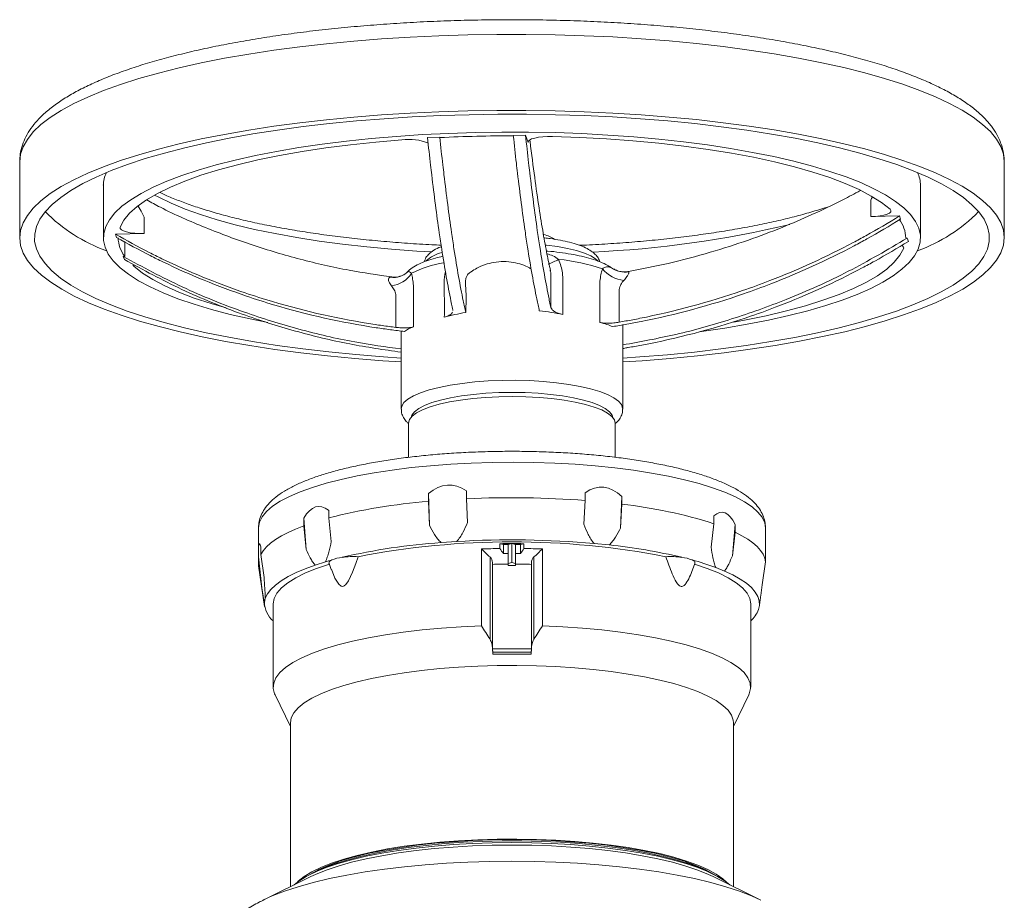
# Model space of a CAD drawing. Header units: millimetres. Extents: x 44 to 335, y -281 to 612.
# Tile 15 of 15: x 89 to 289, y 433 to 612. Entities that reach past the tile are written whole.
import ezdxf

# ---------------------------------------------------------------- set-up
doc = ezdxf.new("R2010")
doc.units = ezdxf.units.MM

msp = doc.modelspace()

# ---------------------------------------------------------------- linework, layer by layer
at = {"color": 7, "linetype": 'Continuous', "lineweight": 15}
for p, q in [((174.5, 587.64), (172.01, 587.58)), ((174.53, 587.56), (174.5, 587.64)), ((191.93, 588.04), (189.44, 587.98)), ((192.46, 586.53), (191.93, 588.04)), ((89.16, 582.66), (89.16, 567.2)), ((289.16, 567.2), (289.16, 582.66)), ((106.16, 577.83), (106.16, 567.2)), ((272.16, 567.2), (272.16, 577.83)), ((262.06, 571.5), (262.06, 574.84)), ((262.06, 571.5), (267.89, 571.64)), ((267.89, 571.64), (268.11, 571)), ((114.47, 568.05), (108.63, 567.92)), ((108.63, 567.92), (108.86, 567.27)), ((110.51, 566.42), (110.51, 563.41)), ((269.16, 567.12), (269.46, 567.13)), ((269.46, 567.13), (269.69, 566.48)), ((110.51, 563.41), (110.21, 563.41)), ((110.21, 563.41), (110.43, 562.76)), ((209.39, 561.12), (209.81, 560.85)), ((197.07, 553.06), (197.07, 559.72)), ((210.95, 556.72), (210.95, 550.06)), ((165.58, 549), (165.58, 555.66)), ((177.15, 552.59), (177.12, 552.43)), ((166.66, 548.28), (166.66, 532.43)), ((211.66, 532.43), (211.66, 549.57)), ((168.16, 529.53), (168.16, 522.61)), ((210.16, 522.61), (210.16, 529.53)), ((172.21, 515.25), (172.39, 508.82)), ((172.21, 513.66), (172.21, 515.25)), ((179.95, 515.78), (179.95, 514.19)), ((179.95, 514.19), (180.12, 509.35)), ((204.03, 513.83), (204.03, 515.43)), ((211.24, 508.25), (211.49, 514.68)), ((211.49, 514.68), (211.49, 513.08)), ((172.39, 508.82), (172.21, 513.66)), ((203.79, 509), (204.03, 513.83)), ((211.49, 513.08), (211.24, 508.25)), ((146.86, 508.68), (146.86, 510.27)), ((146.86, 510.27), (147.39, 503.9)), ((151.93, 511.87), (151.93, 510.28)), ((151.93, 510.28), (152.45, 505.5)), ((230.17, 509.13), (230.17, 510.73)), ((137.66, 508.28), (137.66, 503.34)), ((147.39, 503.9), (146.86, 508.68)), ((229.6, 504.37), (230.17, 509.13)), ((233.93, 502.63), (234.5, 508.99)), ((234.5, 508.99), (234.5, 507.39)), ((240.66, 503.34), (240.66, 508.28)), ((240.66, 508.22), (240.66, 508.28)), ((234.5, 507.39), (233.93, 502.63)), ((138.13, 504.45), (138.13, 502.86)), ((177.93, 505.51), (174.78, 505.3)), ((186.72, 505.06), (186.72, 504.08)), ((186.72, 505.06), (187.41, 504.89)), ((187.41, 504.89), (187.41, 503.07)), ((187.41, 504.89), (188.41, 504.89)), ((188.41, 504.89), (189.16, 505.08)), ((188.41, 504.89), (188.41, 503.04)), ((189.16, 505.08), (189.16, 501.22)), ((189.16, 505.08), (189.91, 504.89)), ((189.91, 504.89), (189.91, 503.04)), ((189.91, 504.89), (190.91, 504.89)), ((190.91, 504.89), (191.6, 505.06)), ((190.91, 504.89), (190.91, 503.07)), ((191.6, 504.08), (191.6, 505.06)), ((208.89, 504.8), (205.86, 505.1)), ((137.67, 500.79), (137.67, 502.38)), ((137.67, 502.38), (138.35, 496.11)), ((138.13, 502.86), (138.81, 498.18)), ((182.97, 503.99), (182.97, 488.37)), ((184.71, 485.64), (184.71, 502.36)), ((188.41, 503.04), (188.41, 501.02)), ((189.91, 501.02), (189.91, 503.04)), ((193.61, 502.36), (193.61, 485.64)), ((195.35, 488.37), (195.35, 503.99)), ((240.65, 501.35), (240.65, 502.95)), ((137.67, 500.79), (137.7, 500.57)), ((138.35, 496.11), (137.67, 500.79)), ((137.7, 500.57), (138.9, 492.33)), ((151.25, 501.38), (149.19, 500.73)), ((152.01, 501.03), (152.46, 499.85)), ((185.21, 501.21), (185.21, 483.74)), ((185.21, 501.21), (185.23, 500.87)), ((185.22, 483.69), (185.23, 500.87)), ((188.41, 501.02), (189.16, 501.22)), ((188.41, 500.63), (188.41, 501.02)), ((189.16, 501.22), (189.91, 501.02)), ((189.91, 500.63), (189.91, 501.02)), ((193.1, 500.87), (193.12, 501.21)), ((193.1, 500.87), (193.1, 483.69)), ((193.12, 483.74), (193.12, 501.21)), ((225.84, 499.78), (226.31, 501.03)), ((232.32, 499.51), (230.56, 500.22)), ((239.97, 496.7), (240.65, 501.35)), ((139.06, 493.98), (138.88, 493.14)), ((140.66, 492.82), (140.66, 475.92)), ((237.66, 475.92), (237.66, 492.82)), ((239.26, 491.67), (239.45, 492.51)), ((185.21, 483.74), (185.25, 482.6)), ((185.25, 483), (185.22, 483.69)), ((185.25, 482.6), (185.25, 483)), ((193.08, 482.6), (193.12, 483.74)), ((193.1, 483.69), (193.08, 483)), ((193.08, 483), (193.08, 482.6)), ((141.04, 474.35), (144.16, 467.94)), ((234.16, 467.94), (237.28, 474.35)), ((144.16, 468.67), (144.16, 435.4)), ((234.16, 435.4), (234.16, 468.67)), ((149.3, 438.44), (148.33, 437.96)), ((229.99, 437.96), (229.02, 438.44)), ((148.32, 437.45), (138.59, 432.64)), ((239.73, 432.64), (230.01, 437.45)), ((138.59, 432.64), (138.72, 432.71))]:
    msp.add_line(p, q, dxfattribs=at)
at = {"color": 8, "linetype": 'Continuous', "lineweight": 15}
for p, q in [((192.46, 586.7), (192.46, 586.53)), ((112.35, 561.77), (112.35, 561.41)), ((164.43, 559.17), (164.74, 559.17))]:
    msp.add_line(p, q, dxfattribs=at)
at = {"color": 8, "linetype": 'Continuous', "lineweight": 15, "flags": 128}
for points in [[(289.16, 582.66), (289.16, 582.69), (288.98, 584.22), (288.45, 585.75), (287.56, 587.26), (286.34, 588.76), (284.77, 590.24), (282.86, 591.7), (280.63, 593.12), (278.07, 594.5), (275.21, 595.84), (272.04, 597.14), (268.58, 598.38), (264.84, 599.57), (260.83, 600.71), (256.57, 601.77), (252.08, 602.77), (247.37, 603.7), (242.45, 604.56), (237.34, 605.34), (232.06, 606.03), (226.64, 606.65), (221.08, 607.18), (215.41, 607.63), (209.65, 607.99), (203.81, 608.26), (197.93, 608.44), (192.01, 608.53), (186.08, 608.53), (180.17, 608.43), (174.28, 608.25), (168.45, 607.98), (162.69, 607.61), (157.03, 607.16), (151.47, 606.63), (146.05, 606.01), (140.78, 605.31), (135.68, 604.53), (130.77, 603.67), (126.06, 602.73), (121.58, 601.73), (117.33, 600.66), (113.34, 599.53), (109.61, 598.34), (106.16, 597.09), (103, 595.79), (100.14, 594.45), (97.6, 593.06), (95.38, 591.64), (93.49, 590.19), (91.93, 588.71), (90.72, 587.2), (89.85, 585.69), (89.33, 584.16), (89.16, 582.66)], [(172.82, 564.32), (169.82, 564.5), (164.68, 564.88), (159.65, 565.34), (154.75, 565.9), (150, 566.53), (145.43, 567.25), (141.05, 568.04), (136.89, 568.91), (132.96, 569.85), (129.29, 570.86), (125.88, 571.92), (122.75, 573.04), (119.92, 574.22), (117.4, 575.44), (116.55, 575.89)], [(113.25, 573.6), (113.83, 572.62), (114.47, 571.39), (114.47, 571.39), (114.47, 571.39)], [(206.69, 562.46), (206.16, 562.93), (205.18, 563.53), (203.88, 564.09), (202.29, 564.59), (200.45, 565.03), (198.39, 565.41), (196.15, 565.7), (196.02, 565.71)], [(166.66, 532.4), (166.77, 533), (167.22, 533.72), (168.02, 534.42), (169.16, 535.09), (170.61, 535.72), (172.35, 536.3), (174.35, 536.81), (176.59, 537.26), (179.03, 537.63), (181.63, 537.91), (184.35, 538.12), (187.14, 538.23)], [(187.14, 538.23), (189.96, 538.25), (192.77, 538.18), (195.53, 538.01), (198.18, 537.76), (200.7, 537.43), (203.03, 537.01), (205.14, 536.53), (207, 535.98), (208.58, 535.37), (209.85, 534.72), (210.79, 534.03), (211.4, 533.31), (211.65, 532.59), (211.66, 532.42)], [(240.66, 508.28), (240.5, 509.32), (239.99, 510.42), (239.14, 511.5), (237.94, 512.55), (236.41, 513.58), (234.56, 514.57), (232.39, 515.52), (229.93, 516.42), (227.2, 517.27), (224.2, 518.05), (220.96, 518.76), (217.51, 519.41), (213.86, 519.98), (210.05, 520.46), (206.09, 520.87), (202.01, 521.19), (197.85, 521.42), (193.63, 521.56), (189.38, 521.61), (185.12, 521.57), (180.9, 521.44), (176.73, 521.21), (172.64, 520.9), (168.67, 520.51), (164.84, 520.03), (161.17, 519.47), (157.7, 518.83), (154.44, 518.12), (151.42, 517.35), (148.65, 516.51), (146.17, 515.62), (143.97, 514.67), (142.09, 513.68), (140.52, 512.66), (139.29, 511.61), (138.4, 510.53), (137.86, 509.44), (137.66, 508.33), (137.66, 508.28)], [(138.72, 432.71), (140.48, 433.51), (142.97, 434.47), (145.75, 435.38), (148.79, 436.24), (152.08, 437.02), (155.6, 437.74), (159.33, 438.39), (163.24, 438.95), (167.31, 439.44), (171.52, 439.84), (175.83, 440.15), (180.23, 440.38), (184.68, 440.52), (189.16, 440.56), (193.64, 440.52), (198.09, 440.38), (202.49, 440.15), (206.8, 439.84), (211.01, 439.44), (215.08, 438.95), (218.99, 438.39), (222.72, 437.74), (226.24, 437.02), (229.53, 436.24), (232.58, 435.38), (235.35, 434.47), (237.84, 433.51), (239.75, 432.64)]]:
    msp.add_lwpolyline(points, dxfattribs=at)
at = {"color": 7, "linetype": 'Continuous', "lineweight": 15, "flags": 128}
for points in [[(211.66, 541.98), (215.63, 542.24), (221.3, 542.69), (226.85, 543.23), (232.27, 543.85), (237.54, 544.55), (242.64, 545.33), (247.55, 546.19), (252.26, 547.12), (256.75, 548.12), (260.99, 549.19), (264.99, 550.33), (268.72, 551.52), (272.17, 552.77), (275.33, 554.06), (278.18, 555.41), (280.72, 556.79), (282.94, 558.22), (284.84, 559.67), (286.39, 561.15), (287.61, 562.65), (288.47, 564.17), (288.99, 565.7), (289.16, 567.23), (288.98, 568.76), (288.45, 570.29), (287.56, 571.81), (286.34, 573.31), (284.77, 574.79), (282.86, 576.24), (280.63, 577.66), (278.07, 579.05), (275.21, 580.39), (272.04, 581.68), (268.58, 582.93), (264.84, 584.12), (260.83, 585.25), (256.57, 586.32), (252.08, 587.32), (247.37, 588.25), (242.45, 589.1), (237.34, 589.88), (232.06, 590.58), (226.64, 591.2), (221.08, 591.73), (215.41, 592.18), (209.65, 592.53), (203.81, 592.8), (197.93, 592.98), (192.01, 593.07), (186.08, 593.07), (180.17, 592.98), (174.28, 592.79), (168.45, 592.52), (162.69, 592.16), (157.03, 591.71), (151.47, 591.17), (146.05, 590.55), (140.78, 589.85), (135.68, 589.07), (130.77, 588.21), (126.06, 587.28), (121.58, 586.28), (117.33, 585.21), (113.34, 584.07), (109.61, 582.88), (106.16, 581.63), (103, 580.34), (100.14, 578.99), (97.6, 577.61), (95.38, 576.18), (93.49, 574.73), (91.93, 573.25), (90.72, 571.75), (89.85, 570.23), (89.33, 568.7), (89.16, 567.17), (89.34, 565.64), (89.88, 564.11), (90.76, 562.59), (91.99, 561.09), (93.56, 559.61), (95.46, 558.16), (97.69, 556.74), (100.25, 555.36), (103.12, 554.01), (106.29, 552.72), (109.75, 551.47), (113.49, 550.28), (117.49, 549.15), (121.75, 548.08), (126.24, 547.08), (130.96, 546.15), (135.88, 545.3), (140.98, 544.52), (146.26, 543.82), (151.69, 543.2), (157.24, 542.67), (162.91, 542.23), (166.66, 541.98)], [(211.66, 542.78), (215.16, 543.01), (220.75, 543.46), (226.23, 544), (231.58, 544.62), (236.77, 545.33), (241.78, 546.11), (246.61, 546.97), (251.22, 547.91), (255.61, 548.91), (259.75, 549.98), (263.64, 551.12), (267.26, 552.31), (270.59, 553.56), (273.62, 554.86), (276.35, 556.2), (278.76, 557.58), (280.84, 559), (282.58, 560.45), (283.99, 561.92), (285.05, 563.41), (285.76, 564.91), (286.12, 566.43), (286.12, 567.95), (285.77, 569.46), (285.07, 570.96), (284.01, 572.46), (282.61, 573.93), (280.87, 575.38), (278.8, 576.8), (276.4, 578.18), (273.68, 579.52), (270.65, 580.82), (267.32, 582.07), (263.71, 583.26), (259.83, 584.4), (255.69, 585.47), (251.3, 586.48), (246.69, 587.41), (241.87, 588.28), (236.86, 589.06), (231.67, 589.77), (226.33, 590.39), (220.85, 590.93), (215.26, 591.38), (209.57, 591.74), (203.81, 592.02), (197.99, 592.2), (192.14, 592.29), (186.29, 592.3), (180.44, 592.2), (174.62, 592.02), (168.86, 591.75), (163.17, 591.39), (157.57, 590.94), (152.09, 590.4), (146.75, 589.78), (141.56, 589.07), (136.54, 588.29), (131.72, 587.43), (127.1, 586.5), (122.71, 585.49), (118.57, 584.42), (114.68, 583.28), (111.06, 582.09), (107.73, 580.84), (104.7, 579.55), (101.97, 578.2), (99.57, 576.82), (97.49, 575.4), (95.74, 573.96), (94.33, 572.48), (93.27, 570.99), (92.56, 569.49), (92.21, 567.97), (92.2, 566.46), (92.56, 564.94), (93.26, 563.44), (94.31, 561.95), (95.71, 560.47), (97.45, 559.02), (99.53, 557.61), (101.93, 556.22), (104.65, 554.88), (107.68, 553.58), (111, 552.33), (114.61, 551.14), (118.5, 550), (122.64, 548.93), (127.02, 547.92), (131.63, 546.99), (136.45, 546.13), (141.46, 545.34), (146.65, 544.63), (151.99, 544.01), (157.47, 543.47), (163.06, 543.02), (166.66, 542.78)], [(139.6, 549.97), (135.99, 550.71), (131.93, 551.64), (128.13, 552.64), (124.58, 553.71), (121.31, 554.83), (118.33, 556), (115.65, 557.23), (113.29, 558.49), (111.25, 559.8), (109.54, 561.13), (108.18, 562.49), (107.16, 563.87), (106.5, 565.27), (106.19, 566.67), (106.23, 568.08), (106.63, 569.48), (107.38, 570.87), (108.49, 572.25), (109.93, 573.6), (111.72, 574.93), (113.84, 576.22), (116.28, 577.48), (119.04, 578.69), (122.09, 579.85), (125.43, 580.96), (129.04, 582.01), (132.92, 583), (137.03, 583.92), (141.36, 584.76), (145.9, 585.53), (150.63, 586.23), (155.52, 586.84), (160.56, 587.37), (165.71, 587.81), (170.97, 588.16), (176.31, 588.42), (181.7, 588.6), (187.12, 588.68), (192.55, 588.66), (197.97, 588.56), (203.35, 588.37), (208.66, 588.08), (213.9, 587.71), (219.03, 587.24), (224.03, 586.7), (228.88, 586.06), (233.56, 585.35), (238.05, 584.56), (242.33, 583.7), (246.39, 582.76), (250.2, 581.76), (253.75, 580.69), (257.02, 579.57), (260, 578.4), (262.68, 577.17), (265.04, 575.91), (267.08, 574.6), (268.78, 573.27), (270.14, 571.91), (271.16, 570.53), (271.83, 569.13), (272.14, 567.73), (272.09, 566.32), (271.69, 564.92), (270.94, 563.53), (269.84, 562.15), (268.39, 560.8), (266.6, 559.47), (264.48, 558.18), (262.04, 556.92), (259.29, 555.71), (256.23, 554.55), (252.89, 553.44), (249.28, 552.39), (245.41, 551.4), (241.29, 550.49), (236.96, 549.64), (232.42, 548.87), (227.69, 548.17), (227.25, 548.11)], [(166.8, 587.08), (161.51, 586.63), (156.35, 586.08), (151.35, 585.45), (146.53, 584.72), (141.92, 583.91), (137.54, 583.02), (133.42, 582.05), (129.56, 581.01), (125.99, 579.9), (122.72, 578.73), (119.78, 577.51), (117.18, 576.23), (114.92, 574.92), (113.03, 573.56), (111.5, 572.17), (110.35, 570.76), (109.59, 569.33)], [(192.46, 586.53), (192.48, 586.79), (192.71, 587.04), (193.15, 587.27), (193.78, 587.47), (194.55, 587.63), (195.45, 587.74), (196.41, 587.79), (197.4, 587.8)], [(265.97, 572.99), (264.23, 574.36), (262.12, 575.69), (259.66, 576.99), (256.86, 578.23), (253.73, 579.43), (250.28, 580.56), (246.54, 581.63), (242.52, 582.63), (238.24, 583.55), (233.73, 584.4), (228.99, 585.16), (224.07, 585.83), (218.97, 586.42), (213.73, 586.91), (208.37, 587.3), (202.92, 587.6), (197.4, 587.8)], [(265.97, 572.99), (266.14, 572.74), (266.1, 572.48), (265.83, 572.23), (265.37, 572.01), (264.72, 571.81), (263.93, 571.66), (263.03, 571.55), (262.06, 571.5)], [(114.47, 568.05), (113.48, 568.06), (112.52, 568.12), (111.63, 568.23), (110.86, 568.4), (110.25, 568.6), (109.82, 568.83), (109.59, 569.08), (109.59, 569.33)], [(234.2, 550.09), (236.4, 550.49), (240.78, 551.38), (244.91, 552.35), (248.77, 553.39), (252.34, 554.5), (255.6, 555.67), (258.54, 556.89), (261.15, 558.17), (263.4, 559.49), (265.3, 560.84), (266.82, 562.23), (267.97, 563.64), (268.74, 565.07)], [(268.3, 565.7), (268.51, 565.57), (268.73, 565.32), (268.74, 565.07)], [(112.35, 561.41), (112.18, 561.66), (112.17, 561.72)], [(112.35, 561.41), (114.09, 560.04), (116.2, 558.71), (118.66, 557.41), (121.47, 556.17), (124.6, 554.97), (128.04, 553.84), (131.1, 552.96)], [(168.16, 529.55), (168.35, 530.26), (168.9, 530.96), (169.79, 531.63), (171.02, 532.27), (172.55, 532.86), (174.37, 533.39), (176.45, 533.86), (178.74, 534.25), (181.21, 534.56), (183.81, 534.79), (186.51, 534.92), (189.25, 534.96), (191.99, 534.92), (194.68, 534.77), (197.28, 534.54), (199.74, 534.23), (202.02, 533.83), (204.07, 533.36), (205.88, 532.82), (207.39, 532.23), (208.6, 531.59), (209.47, 530.91), (209.99, 530.22), (210.16, 529.53)], [(168.68, 530.73), (168.84, 531.19), (169.36, 531.87), (170.22, 532.53), (171.41, 533.15), (172.9, 533.73), (174.67, 534.25), (176.68, 534.7), (178.91, 535.09), (181.32, 535.4), (183.86, 535.62), (186.49, 535.76), (189.16, 535.8), (191.84, 535.76), (194.47, 535.62), (197.01, 535.4), (199.41, 535.09), (201.64, 534.7), (203.66, 534.25), (205.43, 533.73), (206.92, 533.15), (208.1, 532.53), (208.96, 531.87), (209.49, 531.19), (209.64, 530.73)], [(146.86, 508.68), (145.2, 508.02), (143.7, 507.33), (142.35, 506.63), (141.16, 505.9), (140.14, 505.16), (139.29, 504.4), (138.62, 503.63), (138.13, 502.86)], [(240.65, 501.35), (240.5, 502.14), (240.16, 502.92), (239.65, 503.7), (238.96, 504.47), (238.1, 505.22), (237.07, 505.96), (235.87, 506.69), (234.5, 507.39)], [(152.49, 499.86), (153.21, 498.06), (153.97, 496.82), (154.49, 496.41), (154.78, 496.38), (155.09, 496.49), (155.43, 496.79), (155.94, 497.54), (156.75, 499.25), (157.43, 501.05), (157.91, 502.42), (157.91, 502.42)], [(149.19, 500.73), (147.14, 499.98), (145.3, 499.2), (143.68, 498.38), (142.28, 497.54), (141.11, 496.67), (140.18, 495.79), (139.5, 494.89), (139.06, 493.98)], [(152.07, 500.91), (149.48, 500.04), (147.2, 499.12), (145.23, 498.14), (143.6, 497.13), (142.32, 496.08), (141.4, 495.01), (140.85, 493.92), (140.66, 492.82)], [(152.01, 501.03), (151.99, 501.13), (152, 501.24), (152.05, 501.35), (152.13, 501.45), (152.24, 501.56), (152.39, 501.66), (152.57, 501.76)], [(226.31, 501.03), (226.33, 501.13), (226.32, 501.24), (226.28, 501.35), (226.2, 501.45), (226.08, 501.56), (225.94, 501.66), (225.75, 501.76)], [(237.66, 492.82), (237.48, 493.92), (236.92, 495.01), (236, 496.08), (234.72, 497.13), (233.09, 498.14), (231.13, 499.12), (228.84, 500.04), (226.25, 500.91)], [(239.45, 492.51), (239.41, 493.43), (239.12, 494.34), (238.58, 495.25), (237.8, 496.14), (236.78, 497.02), (235.52, 497.88), (234.03, 498.71), (232.32, 499.51)], [(141.04, 474.35), (140.94, 474.58), (140.67, 475.66), (140.76, 476.74), (141.22, 477.81), (142.02, 478.87), (143.18, 479.91), (144.67, 480.92), (146.5, 481.89), (148.64, 482.82), (151.08, 483.69), (153.81, 484.51), (156.79, 485.27), (160.02, 485.95), (163.46, 486.57), (167.09, 487.1), (170.89, 487.55), (174.82, 487.91), (178.86, 488.19), (182.97, 488.37)], [(195.35, 488.37), (199.47, 488.19), (203.51, 487.91), (207.44, 487.55), (211.23, 487.1), (214.86, 486.57), (218.31, 485.95), (221.53, 485.27), (224.52, 484.51), (227.24, 483.69), (229.68, 482.82), (231.83, 481.89), (233.65, 480.92), (235.15, 479.91), (236.3, 478.87), (237.11, 477.81), (237.56, 476.74), (237.65, 475.66), (237.38, 474.58), (237.28, 474.35)], [(144.16, 468.67), (144.34, 469.7), (144.86, 470.72), (145.74, 471.73), (146.95, 472.71), (148.5, 473.66), (150.36, 474.57), (152.52, 475.43), (154.98, 476.24), (157.7, 477), (160.66, 477.68), (163.85, 478.3), (167.24, 478.84), (170.8, 479.3), (174.5, 479.68), (178.32, 479.97), (182.22, 480.18), (186.18, 480.29), (190.16, 480.31), (194.13, 480.25), (198.06, 480.09), (201.93, 479.84), (205.69, 479.5), (209.32, 479.08), (212.8, 478.58), (216.09, 478), (219.17, 477.35), (222.02, 476.63), (224.61, 475.85), (226.92, 475.01), (228.94, 474.12), (230.64, 473.19), (232.02, 472.22), (233.07, 471.23), (233.77, 470.21), (234.12, 469.19), (234.16, 468.67)], [(144.92, 435.77), (145.85, 436.5), (147.38, 437.46), (149.24, 438.39), (151.4, 439.27), (153.85, 440.09), (156.57, 440.86), (159.53, 441.56), (162.72, 442.2), (166.11, 442.75), (169.68, 443.24), (173.4, 443.63), (177.23, 443.95), (181.16, 444.17), (185.14, 444.31), (189.16, 444.35)], [(145.53, 436.27), (145.74, 436.48), (146.95, 437.46), (148.5, 438.41), (150.36, 439.32), (152.52, 440.18), (154.98, 440.99), (157.7, 441.75), (160.66, 442.43), (163.85, 443.05), (167.24, 443.59), (170.8, 444.05), (174.5, 444.43), (178.32, 444.72), (182.22, 444.93), (186.18, 445.04), (190.16, 445.06), (194.13, 445), (198.06, 444.84), (201.93, 444.59), (205.69, 444.25), (209.32, 443.83), (212.8, 443.33), (216.09, 442.75), (219.17, 442.1), (222.02, 441.38), (224.61, 440.6), (226.92, 439.76), (228.94, 438.87), (230.64, 437.94), (232.02, 436.97), (232.79, 436.27)], [(189.16, 444.95), (185.17, 444.9), (181.21, 444.76), (177.31, 444.53), (173.51, 444.21), (169.84, 443.8), (166.32, 443.31), (162.99, 442.74), (159.86, 442.1), (156.97, 441.39), (154.34, 440.61), (152, 439.77), (149.95, 438.88), (148.21, 437.95), (147.77, 437.67)], [(149.3, 438.44), (150.87, 439.15), (153.11, 440), (155.63, 440.8), (158.42, 441.54), (161.44, 442.21), (164.68, 442.81), (168.11, 443.33), (171.71, 443.77), (175.45, 444.13), (179.29, 444.4), (183.21, 444.58), (187.17, 444.67), (191.15, 444.67), (195.12, 444.58), (199.04, 444.4), (202.88, 444.13), (206.61, 443.77), (210.21, 443.33), (213.64, 442.81), (216.88, 442.21), (219.91, 441.54), (222.69, 440.8), (225.21, 440), (227.45, 439.15), (229.02, 438.44)], [(230.55, 437.67), (230.11, 437.95), (228.38, 438.88), (226.33, 439.77), (223.98, 440.61), (221.35, 441.39), (218.46, 442.1), (215.34, 442.74), (212, 443.31), (208.48, 443.8), (204.81, 444.21), (201.01, 444.53), (197.11, 444.76), (193.15, 444.9), (189.16, 444.95)], [(189.16, 444.35), (193.18, 444.31), (197.17, 444.17), (201.09, 443.95), (204.93, 443.63), (208.64, 443.24), (212.21, 442.75), (215.6, 442.2), (218.79, 441.56), (221.76, 440.86), (224.47, 440.09), (226.92, 439.27), (229.08, 438.39), (230.94, 437.46), (232.48, 436.5), (233.41, 435.77)], [(148.32, 437.45), (149.23, 437.88), (151.39, 438.76), (153.84, 439.58), (156.56, 440.35), (159.52, 441.05), (162.71, 441.69), (166.11, 442.25), (169.67, 442.73), (173.39, 443.13), (177.23, 443.44), (181.15, 443.66), (185.14, 443.8), (189.16, 443.85), (193.18, 443.8), (197.17, 443.66), (201.1, 443.44), (204.93, 443.13), (208.65, 442.73), (212.22, 442.25), (215.61, 441.69), (218.8, 441.05), (221.77, 440.35), (224.48, 439.58), (226.93, 438.76), (229.09, 437.88), (230.01, 437.45)]]:
    msp.add_lwpolyline(points, dxfattribs=at)
at = {"color": 7, "linetype": 'Continuous', "lineweight": 15}
for centre, radius, start, end in [((168.31, 577.11), 10.09, 67.1857, 98.6057), ((189.12, 283.04), 304.87, 89.9347, 92.7434), ((262.71, 567.04), 6.45, 0.7379, 37.7354), ((115.63, 567.37), 6.47, 181.5262, 217.7047), ((194.53, 562.48), 5.48, 52.9622, 78.3008), ((194.46, 521.91), 41.13, 71.4559, 84.1733), ((212.63, 565.13), 6.62, 219.6844, 263.6437), ((212.07, 564.72), 4.5, 233.3538, 280.5536), ((164.01, 563.03), 5.63, 277.0391, 327.3115), ((189.14, 319.32), 195.09, 85.6213, 92.7003), ((181.88, 392.99), 121.06, 94.5828, 104.3285), ((200.92, 416.88), 96.78, 72.402, 83.7266), ((183.6, 377.24), 128.36, 93.9414, 103.0352), ((189.16, 342.09), 163.35, 78.9698, 101.0302), ((189.13, 316.53), 189.31, 84.9299, 93.3917), ((189.13, 318.86), 185.24, 90.7448, 91.9064), ((189.16, 317.89), 187.19, 89.9998, 90.7463), ((189.16, 317.89), 187.19, 89.2537, 90.0002), ((189.19, 318.86), 185.24, 88.0936, 89.2552), ((196.69, 387.88), 117.56, 76.7281, 84.0404), ((155.41, 495.06), 7.27, 96.012, 113.0097), ((156.99, 484.31), 18.14, 87.0926, 97.4094), ((221.33, 484.31), 18.14, 82.5906, 92.9074), ((222.91, 495.06), 7.27, 66.9903, 83.988), ((170.09, 437.85), 66.26, 105.3351, 106.5176), ((189.16, 322.94), 177.97, 90.2398, 91.2653), ((189.16, 321.97), 178.66, 89.7595, 90.2405), ((189.17, 322.94), 177.97, 88.7347, 89.7602), ((211.16, 447.88), 55.82, 69.6676, 74.8463), ((143.86, 493.2), 4.98, 180.6453, 230.0791), ((233.65, 493.88), 6.03, 311.6867, 338.5185), ((189.16, 305.13), 178.6, 88.7355, 91.2645), ((189.16, 305.66), 177.38, 88.7355, 91.2645), ((189.16, 305.27), 177.38, 88.7355, 91.2645)]:
    msp.add_arc(centre, radius, start, end, dxfattribs=at)
at = {"color": 8, "linetype": 'Continuous', "lineweight": 15}
for centre, radius, start, end in [((112.31, 577.76), 6.15, 153.9393, 179.3709), ((266.09, 577.77), 6.07, 0.4166, 26.2304), ((118.07, 595.92), 33.32, 224.6256, 250.2035), ((260.22, 595.97), 33.38, 289.8193, 315.3516), ((196.49, 775.35), 211.23, 272.4434, 283.4556), ((177, 556.47), 8.05, 105.066, 131.222), ((179.5, 538.15), 24.34, 99.9782, 116.1878), ((189.9, 578.95), 18.34, 291.1515, 298.4472), ((165.04, 563.43), 4.3, 261.9287, 290.5921)]:
    msp.add_arc(centre, radius, start, end, dxfattribs=at)
at = {"color": 7, "linetype": 'Continuous', "lineweight": 15}
for major_axis, ratio, start_param, end_param in [((-12.91, 486.19), 0.102543, 6.209699, 6.365196), ((18.36, 485.74), 0.099059, 6.19924, 6.354736), ((-39.37, 481.83), 0.06891, 6.221234, 6.37673), ((42.8, 480.63), 0.059597, 6.187421, 6.342917), ((-51.32, 474.23), 0.00907, 6.232521, 6.388018), ((51.48, 472.73), 0.003055, 6.233925, 6.255137)]:
    msp.add_ellipse((189.16, 30.8), major_axis=major_axis, ratio=ratio, start_param=start_param, end_param=end_param, dxfattribs=at)
for points, knots in [([(289.14, 582.59), (289.14, 582.72), (289.2, 583.45), (288.98, 584.78), (288.48, 586.54), (287.67, 588.25), (286.57, 589.91), (285.15, 591.54), (283.41, 593.15), (281.32, 594.72), (278.92, 596.23), (276.22, 597.68), (273.25, 599.06), (270.04, 600.36), (266.59, 601.6), (262.92, 602.76), (259.02, 603.86), (254.91, 604.89), (250.61, 605.85), (246.12, 606.74), (241.45, 607.56), (236.63, 608.31), (231.66, 608.98), (226.55, 609.58), (221.34, 610.1), (216.02, 610.54), (210.61, 610.89), (205.15, 611.17), (199.63, 611.37), (194.08, 611.48), (188.51, 611.52), (182.95, 611.46), (177.4, 611.33), (171.9, 611.12), (166.44, 610.82), (161.06, 610.44), (155.77, 609.98), (150.58, 609.45), (145.51, 608.84), (140.58, 608.15), (135.8, 607.39), (131.19, 606.55), (126.75, 605.65), (122.5, 604.67), (118.46, 603.63), (114.63, 602.53), (111.02, 601.36), (107.65, 600.12), (104.51, 598.82), (101.63, 597.44), (98.99, 595.99), (96.61, 594.45), (94.52, 592.81), (92.78, 591.14), (91.42, 589.45), (90.4, 587.78), (89.66, 586.02), (89.22, 584.32), (89.2, 583.17), (89.19, 582.67)], [0, 0, 0, 0, 0.003043, 0.017855, 0.032679, 0.04788, 0.063808, 0.080698, 0.098566, 0.117168, 0.136128, 0.155118, 0.173994, 0.192732, 0.211343, 0.229847, 0.248263, 0.266609, 0.284898, 0.303142, 0.321349, 0.339526, 0.357679, 0.375812, 0.393929, 0.412033, 0.430127, 0.448214, 0.466295, 0.484372, 0.502446, 0.52052, 0.538595, 0.556672, 0.574753, 0.592839, 0.610933, 0.629037, 0.647153, 0.665284, 0.683434, 0.701607, 0.719807, 0.738042, 0.756319, 0.774647, 0.79304, 0.811512, 0.830083, 0.848774, 0.867606, 0.886592, 0.905704, 0.924758, 0.941433, 0.957148, 0.972021, 0.987846, 1, 1, 1, 1]), ([(177.15, 552.59), (177.11, 552.78), (177.07, 552.96), (176.95, 553.54), (176.22, 556.94), (175.51, 560.94), (174.72, 565.98), (174.03, 570.61), (173.35, 575.77), (172.78, 580.62), (172.49, 583.1), (172.21, 585.66), (172.01, 587.58)], [0.2360471, 0.2360471, 0.2360471, 0.2360471, 0.25, 0.25, 0.28, 0.5, 0.5, 0.56, 0.75, 0.75, 0.78, 0.8615649, 0.8615649, 0.8615649, 0.8615649]), ([(179.78, 552.03), (179.7, 552.41), (179.61, 552.8), (179.44, 553.6), (178.71, 556.99), (178, 561), (177.21, 566.04), (176.52, 570.67), (175.84, 575.83), (175.27, 580.67), (174.98, 583.15), (174.7, 585.72), (174.5, 587.64)], [0.2198668, 0.2198668, 0.2198668, 0.2198668, 0.25, 0.25, 0.28, 0.5, 0.5, 0.56, 0.75, 0.75, 0.78, 0.8615649, 0.8615649, 0.8615649, 0.8615649]), ([(194.72, 552.38), (194.64, 552.76), (194.55, 553.15), (194.37, 553.95), (193.65, 557.34), (192.94, 561.35), (192.15, 566.39), (191.46, 571.02), (190.78, 576.18), (190.21, 581.02), (189.92, 583.5), (189.64, 586.07), (189.44, 587.98)], [0.2198668, 0.2198668, 0.2198668, 0.2198668, 0.25, 0.25, 0.28, 0.5, 0.5, 0.56, 0.75, 0.75, 0.78, 0.8615649, 0.8615649, 0.8615649, 0.8615649]), ([(197.07, 553.06), (197.03, 553.24), (196.99, 553.42), (196.86, 554.01), (196.14, 557.4), (195.43, 561.41), (194.64, 566.45), (193.95, 571.08), (193.27, 576.24), (192.7, 581.08), (192.41, 583.56), (192.13, 586.13), (191.93, 588.04)], [0.2360471, 0.2360471, 0.2360471, 0.2360471, 0.25, 0.25, 0.28, 0.5, 0.5, 0.56, 0.75, 0.75, 0.78, 0.8615649, 0.8615649, 0.8615649, 0.8615649]), ([(196.99, 560.52), (196.75, 561.62), (196.25, 563.94), (195.48, 568.18), (194.64, 573.3), (193.75, 579.57), (193.13, 584.22), (192.82, 586.98), (192.81, 587.07)], [0, 0, 0, 0, 0.1636658, 0.3450914, 0.5440804, 0.7602461, 0.992967, 1, 1, 1, 1]), ([(106.14, 578.03), (106.14, 578.04), (106.12, 578.08), (106.17, 577.96), (106.16, 577.86), (106.15, 577.83)], [0, 0, 0, 0, 0.019156, 0.674795, 1, 1, 1, 1]), ([(174.78, 565.7), (174.15, 565.73), (171.85, 565.83), (167.95, 566.08), (163.11, 566.46), (158.38, 566.91), (153.77, 567.44), (149.29, 568.05), (144.98, 568.72), (140.84, 569.46), (136.9, 570.26), (133.17, 571.12), (129.66, 572.04), (126.39, 573.01), (123.37, 574.02), (120.64, 575.07), (118.74, 575.87), (117.85, 576.33), (117.67, 576.42)], [0, 0, 0, 0, 0.0261865, 0.0949433, 0.1636828, 0.2323996, 0.3010872, 0.3697382, 0.4383436, 0.5068926, 0.5753719, 0.6437649, 0.7120509, 0.7802039, 0.8481912, 0.9159721, 0.9834975, 1, 1, 1, 1]), ([(259.88, 576.78), (258.75, 576.17), (255.54, 574.44), (250.26, 571.94), (243.83, 569.18), (236.96, 566.59), (229.23, 564.12), (221.12, 561.94), (215.53, 560.89), (212.85, 560.38)], [0, 0, 0, 0, 0.077089, 0.218939, 0.350036, 0.496746, 0.658934, 0.836347, 1, 1, 1, 1]), ([(272.17, 577.83), (272.17, 577.88), (272.17, 577.99), (272.18, 578.01), (272.18, 578.01)], [0, 0, 0, 0, 0.446433, 1, 1, 1, 1]), ([(164.76, 559.25), (161.86, 559.67), (155.59, 560.57), (146.12, 562.76), (136.36, 565.63), (126.89, 569.2), (119.74, 572.29), (115.89, 574.39), (114.97, 574.88)], [0, 0, 0, 0, 0.1664916, 0.359885, 0.5535331, 0.7469929, 0.9398229, 1, 1, 1, 1]), ([(253.45, 573.52), (253.44, 573.52), (252.48, 573.17), (250.33, 572.52), (246.97, 571.58), (243.36, 570.7), (239.53, 569.86), (235.5, 569.09), (231.28, 568.39), (226.89, 567.75), (222.35, 567.18), (217.68, 566.68), (212.9, 566.26), (208.01, 565.93), (204.67, 565.73), (202.95, 565.67), (202.89, 565.67)], [0, 0, 0, 0, 0.000302, 0.082579, 0.165119, 0.247868, 0.330785, 0.413837, 0.496996, 0.580242, 0.663557, 0.746929, 0.830344, 0.913795, 0.997272, 1, 1, 1, 1]), ([(114.47, 571.39), (114.47, 571.39), (114.47, 571.39), (114.47, 571.39), (114.47, 570.69), (114.47, 570), (114.47, 569.3), (114.47, 568.88), (114.47, 568.47), (114.47, 568.05)], [-0.000000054, -0.000000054, -0.000000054, -0.000000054, 0, 0, 0, 0.002168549, 0.002168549, 0.002168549, 0.003457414, 0.003457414, 0.003457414, 0.003457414]), ([(209.61, 549.16), (210.58, 549.32), (211.55, 549.48), (213.47, 549.83), (221.48, 551.34), (229.41, 553.47), (238.09, 556.47), (245.79, 559.29), (253.24, 562.69), (259.57, 566.05), (262.76, 567.77), (265.88, 569.61), (268.11, 571)], [0.2198668, 0.2198668, 0.2198668, 0.2198668, 0.25, 0.25, 0.28, 0.5, 0.5, 0.56, 0.75, 0.75, 0.78, 0.8615649, 0.8615649, 0.8615649, 0.8615649]), ([(210.95, 550.06), (211.39, 550.14), (211.84, 550.22), (213.25, 550.47), (221.25, 551.98), (229.18, 554.12), (237.86, 557.11), (245.56, 559.93), (253.02, 563.34), (259.35, 566.69), (262.54, 568.42), (265.65, 570.25), (267.89, 571.64)], [0.2360471, 0.2360471, 0.2360471, 0.2360471, 0.25, 0.25, 0.28, 0.5, 0.5, 0.56, 0.75, 0.75, 0.78, 0.8615649, 0.8615649, 0.8615649, 0.8615649]), ([(165.58, 549), (165.13, 549.06), (164.68, 549.12), (163.28, 549.3), (155.27, 550.44), (147.34, 552.21), (138.66, 554.79), (130.96, 557.25), (123.51, 560.31), (117.18, 563.37), (113.99, 564.95), (110.87, 566.63), (108.63, 567.92)], [0.2360471, 0.2360471, 0.2360471, 0.2360471, 0.25, 0.25, 0.28, 0.5, 0.5, 0.56, 0.75, 0.75, 0.78, 0.8615649, 0.8615649, 0.8615649, 0.8615649]), ([(167.36, 548.18), (166.39, 548.28), (165.43, 548.4), (163.5, 548.66), (155.5, 549.79), (147.57, 551.56), (138.89, 554.15), (131.19, 556.61), (123.73, 559.67), (117.4, 562.72), (114.21, 564.3), (111.1, 565.99), (108.86, 567.27)], [0.2198668, 0.2198668, 0.2198668, 0.2198668, 0.25, 0.25, 0.28, 0.5, 0.5, 0.56, 0.75, 0.75, 0.78, 0.8615649, 0.8615649, 0.8615649, 0.8615649]), ([(207.02, 562.32), (206.91, 562.59), (206.68, 563.18), (206.07, 563.89), (205.24, 564.57), (204.11, 565.21), (202.66, 565.79), (200.93, 566.3), (199.03, 566.72), (197.31, 567.01), (196.18, 567.13), (195.79, 567.18)], [0, 0, 0, 0, 0.081282, 0.171258, 0.27463, 0.398986, 0.537869, 0.672871, 0.803631, 0.931896, 1, 1, 1, 1]), ([(211.66, 545.44), (215.27, 546.09), (222.73, 547.46), (233.84, 550.58), (245.58, 554.79), (257.58, 560.15), (265.51, 564.81), (269.46, 567.13)], [0, 0, 0, 0, 0.177085, 0.366382, 0.555869, 0.778653, 1, 1, 1, 1]), ([(212.75, 544.91), (213.19, 544.98), (213.64, 545.06), (215.05, 545.31), (223.05, 546.82), (230.98, 548.96), (239.66, 551.96), (247.36, 554.78), (254.82, 558.18), (261.15, 561.53), (264.33, 563.26), (267.45, 565.09), (269.69, 566.48)], [0.2360471, 0.2360471, 0.2360471, 0.2360471, 0.25, 0.25, 0.28, 0.5, 0.5, 0.56, 0.75, 0.75, 0.78, 0.8615649, 0.8615649, 0.8615649, 0.8615649]), ([(174.82, 565.42), (174.64, 565.35), (173.95, 565.09), (173.05, 564.56), (172.17, 563.81), (171.58, 563.08), (171.4, 562.53), (171.32, 562.31)], [0, 0, 0, 0, 0.10527, 0.408226, 0.655383, 0.860368, 1, 1, 1, 1]), ([(209.27, 561.2), (209.06, 561.33), (208.39, 561.73), (207.1, 562.32), (205.33, 562.93), (203.35, 563.45), (201.2, 563.89), (198.9, 564.24), (197.2, 564.45), (196.26, 564.52), (196.16, 564.53)], [0, 0, 0, 0, 0.078305, 0.236712, 0.391799, 0.542751, 0.690967, 0.837505, 0.983005, 1, 1, 1, 1]), ([(166.66, 544.62), (163.51, 545.05), (156.49, 546.01), (145.84, 548.52), (134.1, 552.18), (122.09, 556.99), (114.16, 561.27), (110.21, 563.41)], [0, 0, 0, 0, 0.158448, 0.352032, 0.5458107, 0.7736396, 1, 1, 1, 1]), ([(166.66, 543.96), (163.16, 544.47), (155.91, 545.53), (145.11, 548.14), (133.69, 551.77), (122.01, 556.5), (114.28, 560.68), (110.43, 562.76)], [0, 0, 0, 0, 0.176685, 0.366123, 0.555699, 0.778561, 1, 1, 1, 1]), ([(175.12, 563.45), (174.61, 563.33), (173.42, 563.05), (171.79, 562.53), (170.2, 561.88), (168.92, 561.14), (168.18, 560.6), (167.9, 560.28), (167.89, 560.27)], [0, 0, 0, 0, 0.157767, 0.368406, 0.583134, 0.804421, 0.994231, 1, 1, 1, 1]), ([(193.07, 560.87), (192.95, 560.94), (191.87, 561.61), (189.96, 562.18), (187.48, 562.44), (184.92, 562.22), (182.65, 561.43), (181.04, 560.43), (180.3, 559.93), (179.93, 559.43), (179.65, 558.43), (179.92, 555.96), (179.84, 553.67), (179.78, 552.03)], [0, 0, 0, 0, 0.018598, 0.175013, 0.265762, 0.359686, 0.527473, 0.591465, 0.625691, 0.650255, 0.67487, 0.767332, 1, 1, 1, 1]), ([(198.64, 562.82), (198.83, 562.38), (198.99, 561.92), (199.24, 561), (199.34, 560.53), (199.43, 559.83), (199.46, 559.59), (199.49, 559.12), (199.49, 558.89), (199.49, 558.18), (199.49, 555.84), (199.49, 553.5), (199.49, 551.62)], [0, 0, 0, 0, 0.125, 0.125, 0.25, 0.25, 0.3125, 0.3125, 0.375, 0.375, 0.5, 1, 1, 1, 1]), ([(167.88, 560.27), (167.87, 560.26), (167.64, 559.95), (167.15, 559.64), (166.68, 559.48), (166.54, 559.43)], [0, 0, 0, 0, 0.033899, 0.705602, 1, 1, 1, 1]), ([(206.98, 550.01), (206.98, 551.87), (206.98, 554.21), (206.98, 556.54), (206.98, 557.24), (206.98, 557.47), (207, 557.93), (207.01, 558.16), (207.08, 558.84), (207.14, 559.27), (207.31, 560.12), (207.42, 560.52), (207.54, 560.9)], [0, 0, 0, 0, 0.5, 0.625, 0.625, 0.6875, 0.6875, 0.75, 0.75, 0.875, 0.875, 1, 1, 1, 1]), ([(207.54, 560.9), (207.77, 561.06), (207.96, 561.17), (208.31, 561.3), (208.47, 561.32), (208.7, 561.32), (208.77, 561.31), (208.92, 561.29), (208.98, 561.27), (209.17, 561.22), (209.29, 561.17), (209.39, 561.12)], [0, 0, 0, 0, 0.25, 0.25, 0.5, 0.5, 0.625, 0.625, 0.75, 0.75, 1, 1, 1, 1]), ([(212.86, 560.38), (212.61, 560.34), (212.02, 560.22), (211.09, 560.35), (210.32, 560.59), (209.94, 560.82), (209.83, 560.89)], [0, 0, 0, 0, 0.2366488, 0.5748736, 0.877522, 1, 1, 1, 1]), ([(212.89, 560.3), (212.92, 560.27), (212.93, 560.22), (212.92, 560.11), (212.91, 560.07), (212.89, 559.99), (212.88, 559.95), (212.86, 559.9), (212.85, 559.88), (212.84, 559.87), (212.84, 559.86), (212.83, 559.85)], [0, 0, 0, 0, 0.5, 0.5, 0.75, 0.75, 0.875, 0.9375, 0.96875, 0.96875, 1, 1, 1, 1]), ([(164.7, 557.45), (164.59, 557.58), (164.5, 557.71), (164.34, 557.96), (164.27, 558.08), (164.16, 558.31), (164.13, 558.41), (164.09, 558.54), (164.08, 558.58), (164.07, 558.63), (164.06, 558.66), (164.06, 558.68), (164.05, 558.7), (164.05, 558.71), (164.05, 558.71)], [0, 0, 0, 0, 0.25, 0.25, 0.5, 0.5, 0.75, 0.75, 0.875, 0.875, 0.9375, 0.96875, 0.96875, 1, 1, 1, 1]), ([(166.52, 559.39), (166.51, 559.39), (166.44, 559.36), (166.12, 559.26), (165.55, 559.14), (164.99, 559.21), (164.74, 559.24)], [0, 0, 0, 0, 0.033015, 0.192181, 0.641806, 1, 1, 1, 1]), ([(168.75, 559.99), (168.84, 559.62), (168.92, 559.22), (169.05, 558.4), (169.1, 557.97), (169.14, 557.31), (169.16, 557.08), (169.17, 556.62), (169.17, 556.39), (169.17, 555.68), (169.17, 553.34), (169.17, 551), (169.17, 549.12)], [0, 0, 0, 0, 0.125, 0.125, 0.25, 0.25, 0.3125, 0.3125, 0.375, 0.375, 0.5, 1, 1, 1, 1]), ([(211.9, 558.55), (211.68, 558.3), (211.47, 558.03), (211.22, 557.57), (211.15, 557.42), (211.03, 557.08), (210.98, 556.9), (210.95, 556.72)], [0, 0, 0, 0, 0.5, 0.5, 0.75, 0.75, 1, 1, 1, 1]), ([(212.83, 559.85), (212.79, 559.79), (212.74, 559.72), (212.64, 559.54), (212.58, 559.44), (212.43, 559.21), (212.34, 559.09), (212.14, 558.82), (212.03, 558.69), (211.9, 558.55)], [0, 0, 0, 0, 0.25, 0.25, 0.5, 0.5, 0.75, 0.75, 1, 1, 1, 1]), ([(165.58, 555.66), (165.55, 555.84), (165.5, 556.02), (165.39, 556.35), (165.32, 556.5), (165.09, 556.94), (164.9, 557.21), (164.7, 557.45)], [0, 0, 0, 0, 0.25, 0.25, 0.5, 0.5, 1, 1, 1, 1]), ([(177.05, 552.09), (177.05, 552.06), (177.01, 551.82), (176.48, 551.44), (175.77, 551.18), (175.42, 551.06)], [0, 0, 0, 0, 0.080538, 0.554571, 1, 1, 1, 1]), ([(199.49, 551.62), (199.15, 551.69), (198.84, 551.78), (198.42, 551.93), (198.28, 551.98), (198.04, 552.09), (197.92, 552.15), (197.61, 552.34), (197.44, 552.48), (197.19, 552.76), (197.11, 552.91), (197.07, 553.06)], [0, 0, 0, 0, 0.25, 0.25, 0.375, 0.375, 0.5, 0.5, 0.75, 0.75, 1, 1, 1, 1]), ([(210.95, 550.06), (210.57, 550), (210.2, 549.95), (209.64, 549.9), (209.46, 549.88), (209.09, 549.86), (208.74, 549.85), (208.41, 549.86), (208.08, 549.87), (207.92, 549.88), (207.48, 549.91), (207.21, 549.95), (206.98, 550.01)], [0, 0, 0, 0, 0.25, 0.25, 0.375, 0.375, 0.5, 0.625, 0.625, 0.75, 0.75, 1, 1, 1, 1]), ([(169.17, 549.12), (169, 549.06), (168.78, 549.01), (168.4, 548.95), (168.27, 548.94), (167.98, 548.91), (167.84, 548.9), (167.37, 548.89), (167.03, 548.89), (166.32, 548.93), (165.95, 548.96), (165.58, 549)], [0, 0, 0, 0, 0.25, 0.25, 0.375, 0.375, 0.5, 0.5, 0.75, 0.75, 1, 1, 1, 1]), ([(211.66, 544.68), (211.94, 544.74), (212.29, 544.83), (212.67, 544.9), (212.75, 544.91)], [0, 0, 0, 0, 0.796124, 1, 1, 1, 1]), ([(166.7, 532.37), (166.7, 532.13), (166.72, 531.54), (167.09, 530.69), (167.57, 529.99), (167.96, 529.65), (168.11, 529.52)], [0, 0, 0, 0, 0.213801, 0.511443, 0.820468, 1, 1, 1, 1]), ([(210.16, 529.46), (210.4, 529.68), (210.89, 530.14), (211.38, 530.99), (211.66, 531.79), (211.63, 532.27), (211.62, 532.41)], [0, 0, 0, 0, 0.297046, 0.598322, 0.87823, 1, 1, 1, 1]), ([(240.66, 508.18), (240.65, 508.52), (240.62, 509.33), (240.28, 510.57), (239.65, 511.85), (238.75, 513.06), (237.56, 514.23), (236.03, 515.37), (234.17, 516.46), (232.01, 517.49), (229.6, 518.44), (226.95, 519.31), (224.11, 520.11), (221.06, 520.83), (217.83, 521.47), (214.44, 522.05), (210.89, 522.54), (207.22, 522.96), (203.44, 523.3), (199.58, 523.56), (195.65, 523.73), (191.69, 523.83), (187.71, 523.84), (183.74, 523.77), (179.8, 523.61), (175.93, 523.38), (172.13, 523.06), (168.43, 522.66), (164.86, 522.19), (161.44, 521.64), (158.18, 521.02), (155.1, 520.33), (152.22, 519.56), (149.55, 518.73), (147.1, 517.82), (144.88, 516.83), (142.9, 515.76), (141.22, 514.6), (139.88, 513.4), (138.88, 512.17), (138.18, 510.89), (137.74, 509.6), (137.7, 508.72), (137.68, 508.31)], [0, 0, 0, 0, 0.014211, 0.033664, 0.053486, 0.074592, 0.097722, 0.123054, 0.149815, 0.176802, 0.203448, 0.229739, 0.25575, 0.281554, 0.307206, 0.332746, 0.358203, 0.383599, 0.40895, 0.434267, 0.459562, 0.484842, 0.510115, 0.535387, 0.560663, 0.58595, 0.611255, 0.636586, 0.661954, 0.687371, 0.712854, 0.738423, 0.764109, 0.78995, 0.816003, 0.842343, 0.869061, 0.896219, 0.920772, 0.943164, 0.963534, 0.982611, 1, 1, 1, 1]), ([(174.78, 505.3), (174.5, 505.53), (174.26, 505.8), (173.82, 506.35), (173.61, 506.64), (173.04, 507.54), (172.7, 508.17), (172.39, 508.82)], [0, 0, 0, 0, 0.25, 0.25, 0.5, 0.5, 1, 1, 1, 1]), ([(180.12, 509.35), (179.85, 508.66), (179.54, 507.99), (179.02, 507.01), (178.83, 506.69), (178.41, 506.08), (178.19, 505.78), (177.93, 505.51)], [0, 0, 0, 0, 0.5, 0.5, 0.75, 0.75, 1, 1, 1, 1]), ([(205.86, 505.1), (205.61, 505.38), (205.39, 505.69), (205, 506.31), (204.82, 506.63), (204.33, 507.62), (204.05, 508.3), (203.79, 509)], [0, 0, 0, 0, 0.25, 0.25, 0.5, 0.5, 1, 1, 1, 1]), ([(211.24, 508.25), (210.93, 507.62), (210.6, 507), (210.03, 506.11), (209.83, 505.82), (209.39, 505.28), (209.16, 505.02), (208.89, 504.8)], [0, 0, 0, 0, 0.5, 0.5, 0.75, 0.75, 1, 1, 1, 1]), ([(152.45, 505.5), (152.31, 504.78), (152.16, 504.07), (151.88, 503.02), (151.77, 502.67), (151.54, 502.01), (151.41, 501.68), (151.25, 501.38)], [0, 0, 0, 0, 0.5, 0.5, 0.75, 0.75, 1, 1, 1, 1]), ([(230.56, 500.22), (230.43, 500.53), (230.32, 500.86), (230.14, 501.53), (230.05, 501.87), (229.83, 502.92), (229.71, 503.64), (229.6, 504.37)], [0, 0, 0, 0, 0.25, 0.25, 0.5, 0.5, 1, 1, 1, 1]), ([(149.19, 500.73), (149, 500.92), (148.82, 501.15), (148.49, 501.64), (148.34, 501.9), (147.9, 502.71), (147.64, 503.3), (147.39, 503.9)], [0, 0, 0, 0, 0.25, 0.25, 0.5, 0.5, 1, 1, 1, 1]), ([(184.71, 502.36), (184.79, 502.28), (184.86, 502.2), (184.98, 502.02), (185.03, 501.92), (185.15, 501.62), (185.19, 501.42), (185.21, 501.21)], [0, 0, 0, 0, 0.25, 0.25, 0.5, 0.5, 1, 1, 1, 1]), ([(193.12, 501.21), (193.13, 501.42), (193.17, 501.62), (193.29, 501.92), (193.34, 502.02), (193.46, 502.2), (193.53, 502.28), (193.61, 502.36)], [0, 0, 0, 0, 0.5, 0.5, 0.75, 0.75, 1, 1, 1, 1]), ([(220.41, 502.42), (220.83, 501.25), (221.44, 499.49), (222.34, 497.52), (222.95, 496.67), (223.37, 496.39), (223.7, 496.35), (224.11, 496.52), (224.67, 497.16), (225.26, 498.28), (225.66, 499.27), (225.84, 499.78), (225.84, 499.78)], [0, 0, 0, 0, 0.292521, 0.439216, 0.51317, 0.546966, 0.580945, 0.621765, 0.697258, 0.847775, 0.999055, 1, 1, 1, 1]), ([(233.93, 502.63), (233.71, 502.04), (233.47, 501.47), (233.08, 500.66), (232.94, 500.4), (232.65, 499.92), (232.49, 499.7), (232.32, 499.51)], [0, 0, 0, 0, 0.5, 0.5, 0.75, 0.75, 1, 1, 1, 1]), ([(138.81, 498.18), (138.86, 497.45), (138.91, 496.73), (138.98, 495.67), (139, 495.32), (139.03, 494.63), (139.05, 494.29), (139.06, 493.98)], [0, 0, 0, 0, 0.5, 0.5, 0.75, 0.75, 1, 1, 1, 1]), ([(138.88, 493.14), (138.83, 493.31), (138.79, 493.52), (138.7, 493.97), (138.66, 494.22), (138.53, 494.98), (138.44, 495.54), (138.35, 496.11)], [0, 0, 0, 0, 0.25, 0.25, 0.5, 0.5, 1, 1, 1, 1]), ([(239.45, 492.51), (239.49, 492.83), (239.53, 493.16), (239.62, 493.84), (239.66, 494.19), (239.79, 495.24), (239.88, 495.97), (239.97, 496.7)], [0, 0, 0, 0, 0.25, 0.25, 0.5, 0.5, 1, 1, 1, 1]), ([(185.21, 483.74), (185.19, 484.07), (185.15, 484.39), (185.04, 484.88), (184.99, 485.04), (184.87, 485.35), (184.8, 485.5), (184.71, 485.64)], [0, 0, 0, 0, 0.5, 0.5, 0.75, 0.75, 1, 1, 1, 1]), ([(193.61, 485.64), (193.52, 485.5), (193.45, 485.35), (193.33, 485.04), (193.28, 484.88), (193.17, 484.39), (193.13, 484.07), (193.12, 483.74)], [0, 0, 0, 0, 0.25, 0.25, 0.5, 0.5, 1, 1, 1, 1]), ([(138.79, 432.71), (138.45, 432.55), (137.18, 431.97), (135.24, 430.81), (132.99, 429.26), (131.07, 427.63), (129.42, 425.91), (127.99, 424.08), (126.8, 422.13), (125.89, 420.23), (125.49, 418.92), (125.32, 418.36)], [0, 0, 0, 0, 0.0576326, 0.2184612, 0.3599678, 0.4868874, 0.6037447, 0.7137934, 0.8193163, 0.9218865, 1, 1, 1, 1])]:
    msp.add_open_spline(points, degree=3, knots=knots, dxfattribs=at)
at = {"color": 8, "linetype": 'Continuous', "lineweight": 15}
for points, knots in [([(262.06, 574.84), (262.06, 574.84), (262.17, 575.08), (262.29, 575.3), (262.41, 575.52)], [0, 0, 0, 0, 0.0000688, 1, 1, 1, 1]), ([(196.27, 563.95), (196.68, 563.84), (197.54, 563.59), (198.26, 563.08), (198.64, 562.82)], [0, 0, 0, 0, 0.4818293, 1, 1, 1, 1]), ([(167.92, 560.25), (167.96, 560.29), (168.04, 560.4), (168.31, 560.39), (168.62, 560.12), (168.75, 559.99)], [0, 0, 0, 0, 0.300208, 0.683154, 1, 1, 1, 1]), ([(175.42, 551.06), (175.43, 552.51), (175.44, 554.69), (175.39, 557.57), (175.4, 559.24), (175.61, 560.16), (175.66, 560.35)], [0, 0, 0, 0, 0.469059, 0.704527, 0.93881, 1, 1, 1, 1]), ([(197.07, 559.72), (197.07, 559.72), (197.07, 559.8), (197.06, 560.12), (196.97, 560.42), (196.91, 560.65)], [0, 0, 0, 0, 0.000063, 0.264173, 1, 1, 1, 1]), ([(212.87, 560.31), (212.87, 560.33), (212.86, 560.36), (212.88, 560.32), (212.89, 560.3)], [0, 0, 0, 0, 0.376218, 1, 1, 1, 1])]:
    msp.add_open_spline(points, degree=3, knots=knots, dxfattribs=at)
at = {"color": 7, "linetype": 'Continuous', "lineweight": 15}
for points in [[(164.05, 558.71), (164.08, 558.95), (164.22, 559.1), (164.43, 559.17)], [(199.49, 551.62), (197.98, 551.94), (196.37, 552.19), (194.72, 552.38)], [(179.78, 552.03), (178.23, 551.77), (176.77, 551.44), (175.42, 551.06)], [(169.17, 549.12), (168.39, 548.84), (167.78, 548.53), (167.36, 548.18)], [(209.61, 549.16), (208.9, 549.49), (208.02, 549.77), (206.98, 550.01)], [(186.72, 504.08), (186.95, 503.74), (187.18, 503.41), (187.41, 503.07)], [(190.91, 503.07), (191.14, 503.41), (191.37, 503.74), (191.6, 504.08)], [(182.97, 503.99), (183.55, 503.44), (184.13, 502.9), (184.71, 502.36)], [(187.41, 503.07), (187.75, 503.06), (188.08, 503.05), (188.41, 503.04)], [(189.91, 503.04), (190.25, 503.05), (190.58, 503.06), (190.91, 503.07)], [(193.61, 502.36), (194.2, 502.9), (194.78, 503.44), (195.35, 503.99)], [(182.97, 488.37), (183.54, 487.45), (184.12, 486.54), (184.71, 485.64)], [(193.61, 485.64), (194.2, 486.54), (194.78, 487.45), (195.35, 488.37)]]:
    msp.add_open_spline(points, degree=3, dxfattribs=at)

doc.saveas('drawing.dxf')
